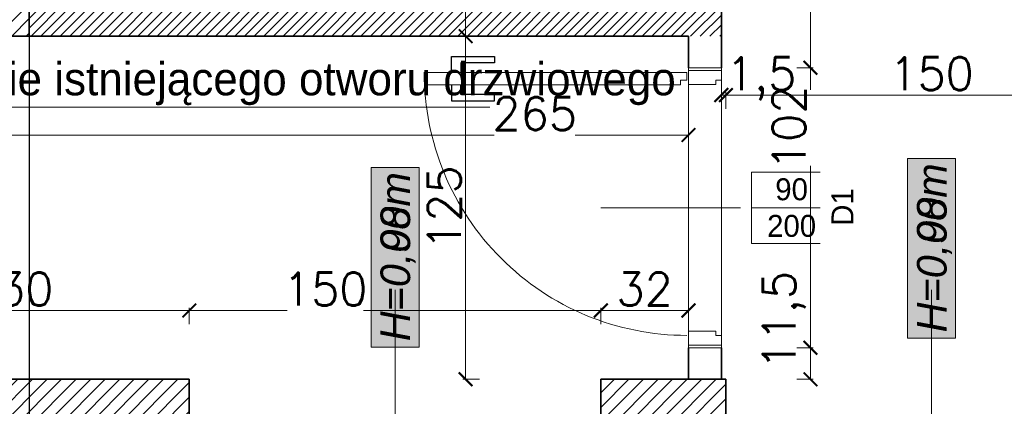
# Model space of a CAD drawing. Header units: millimetres. Extents: x -740 to 33545, y 5178 to 22494.
# Tile 164 of 256: x 10526 to 10885, y 9773 to 9914. Entities that reach past the tile are written whole.
import ezdxf
from ezdxf.lldxf.tags import DXFTag

# ---------------------------------------------------------------- set-up
doc = ezdxf.new("R2010")
doc.units = ezdxf.units.MM
doc.header["$MEASUREMENT"] = 0
doc.layers.get('Defpoints').update_dxf_attribs({"color": 252})
for name, color, linetype, lineweight in [('A_istniejące ściany', 252, 'Continuous', 35), ('A_l.przerywana', 252, 'ICAD_ISO03W100', 9), ('A_opisy', 252, 'Continuous', 15), ('A_projektowane sciany', 252, 'Continuous', 35), ('A_ściany projektowane', 252, 'Continuous', 35), ('l.przerywana', 252, 'ICAD_ISO03W100', 5), ('l.wypełnien', 252, 'Continuous', 5), ('wymiarowanie', 252, 'Continuous', 9)]:
    doc.layers.add(name, color=color, linetype=linetype, lineweight=lineweight)
doc.layers.add('stolarka', color=252, linetype='Continuous')
doc.layers.add('tabelki opis', color=252, linetype='Continuous')
doc.styles.add('ARIALL', font='GOTHIC.TTF', dxfattribs={"height": 40})
doc.styles.add('ROMANS', font='romans')
doc.styles.add('styl2', font='simplex.shx')
tags = doc.linetypes.add('ICAD_ISO03W100', pattern=[30, 12, -18]).pattern_tags.tags
tags[6:7] = [DXFTag(74, 4), DXFTag(75, 0), DXFTag(340, '0'), DXFTag(46, 1.0), DXFTag(50, 0.0), DXFTag(44, 0.0), DXFTag(45, 0.0)]
tags[4:5] = [DXFTag(74, 4), DXFTag(75, 0), DXFTag(340, '0'), DXFTag(46, 1.0), DXFTag(50, 0.0), DXFTag(44, 0.0), DXFTag(45, 0.0)]
doc.dimstyles.new('Skala 1-50', dxfattribs={"dimtxt": 12, "dimasz": 5, "dimexe": 1, "dimexo": 1, "dimgap": 1.5, "dimtad": 1, "dimdec": 1, "dimrnd": 0.5, "dimtxsty": 'styl2', "dimblk": 'ARCHTICK', "dimcen": 5, "dimadec": 0, "dimazin": 0, "dimtfac": 1, "dimtdec": 1, "dimtmove": 1, "dimatfit": 3, "dimldrblk": 'ARCHTICK', "dimfxl": 0, "dimlwd": -1, "dimlwe": -1, "dimarcsym": 0})

# ---------------------------------------------------------------- blocks, each defined once
blk = doc.blocks.new('_ArchTick')
at = {"color": 0, "linetype": 'ByBlock', "const_width": 0.15}
blk.add_lwpolyline([(-0.5, -0.5), (0.5, 0.5)], dxfattribs=at)
blk = doc.blocks.new('*D2215')
at = {"layer": 'Defpoints', "color": 0}
for p in [(10709.27, 9919.76), (10688.43, 9907.76), (10699.42, 9907.76)]:
    blk.add_point(p, dxfattribs=at)
at = {"layer": 'wymiarowanie', "color": 0}
for p, q in [((10693.43, 9919.76), (10687.43, 9919.76)), ((10688.43, 9919.76), (10688.43, 9907.76)), ((10693.43, 9907.76), (10687.43, 9907.76))]:
    blk.add_line(p, q, dxfattribs=at)
at = {"layer": 'wymiarowanie', "color": 0, "xscale": 5, "yscale": 5, "zscale": 5}
for p, rotation in [((10688.43, 9919.76), 90), ((10688.43, 9907.76), 270)]:
    blk.add_blockref('_ArchTick', p, dxfattribs=dict(at, rotation=rotation))
at = {"layer": 'wymiarowanie', "color": 0, "insert": (10680.78, 9933.67), "char_height": 12, "attachment_point": 5, "rotation": 90, "style": 'styl2'}
blk.add_mtext('12', dxfattribs=at)
blk = doc.blocks.new('*D2216')
at = {"layer": 'Defpoints', "color": 0}
for p in [(10699.42, 9907.76), (10688.43, 9782.76), (10703.32, 9782.76)]:
    blk.add_point(p, dxfattribs=at)
at = {"layer": 'wymiarowanie', "color": 0}
for p, q in [((10693.43, 9907.76), (10687.43, 9907.76)), ((10688.43, 9907.76), (10688.43, 9782.76)), ((10693.43, 9782.76), (10687.43, 9782.76))]:
    blk.add_line(p, q, dxfattribs=at)
at = {"layer": 'wymiarowanie', "color": 0, "xscale": 5, "yscale": 5, "zscale": 5}
for p, rotation in [((10688.43, 9907.76), 90), ((10688.43, 9782.76), 270)]:
    blk.add_blockref('_ArchTick', p, dxfattribs=dict(at, rotation=rotation))
at = {"layer": 'wymiarowanie', "color": 0, "insert": (10680.63, 9845.26), "char_height": 12, "attachment_point": 5, "rotation": 90, "style": 'styl2'}
blk.add_mtext('125', dxfattribs=at)
blk = doc.blocks.new('*D2480')
at = {"layer": 'Defpoints', "color": 0}
for p in [(10504.8, 9907.76), (10769.66, 9907.76), (10769.66, 9871.75)]:
    blk.add_point(p, dxfattribs=at)
at = {"layer": 'wymiarowanie', "color": 0}
for p, q in [((10504.8, 9876.75), (10504.8, 9870.75)), ((10769.66, 9876.75), (10769.66, 9870.75)), ((10504.8, 9871.75), (10698.86, 9871.75)), ((10769.66, 9871.75), (10728.38, 9871.75))]:
    blk.add_line(p, q, dxfattribs=at)
at = {"layer": 'wymiarowanie', "color": 0, "xscale": 5, "yscale": 5, "zscale": 5, "rotation": 180}
blk.add_blockref('_ArchTick', (10504.8, 9871.75), dxfattribs=at)
at = {"layer": 'wymiarowanie', "color": 0, "xscale": 5, "yscale": 5, "zscale": 5}
blk.add_blockref('_ArchTick', (10769.66, 9871.75), dxfattribs=at)
at = {"layer": 'wymiarowanie', "color": 0, "insert": (10713.62, 9879.55), "char_height": 12, "attachment_point": 5, "style": 'styl2'}
blk.add_mtext('265', dxfattribs=at)
blk = doc.blocks.new('*D2658')
at = {"layer": 'Defpoints', "color": 0}
for p in [(10587.7, 9807.81), (10457.77, 9782.76), (10587.7, 9782.76)]:
    blk.add_point(p, dxfattribs=at)
at = {"layer": 'wymiarowanie', "color": 0}
for p, q in [((10457.77, 9802.81), (10457.77, 9808.81)), ((10457.77, 9807.81), (10587.7, 9807.81)), ((10587.7, 9802.81), (10587.7, 9808.81))]:
    blk.add_line(p, q, dxfattribs=at)
at = {"layer": 'wymiarowanie', "color": 0, "xscale": 5, "yscale": 5, "zscale": 5, "rotation": 180}
blk.add_blockref('_ArchTick', (10457.77, 9807.81), dxfattribs=at)
at = {"layer": 'wymiarowanie', "color": 0, "xscale": 5, "yscale": 5, "zscale": 5}
blk.add_blockref('_ArchTick', (10587.7, 9807.81), dxfattribs=at)
at = {"layer": 'wymiarowanie', "color": 0, "insert": (10522.73, 9815.61), "char_height": 12, "attachment_point": 5, "style": 'styl2'}
blk.add_mtext('130', dxfattribs=at)
blk = doc.blocks.new('*D2659')
at = {"layer": 'Defpoints', "color": 0}
for p in [(10737.7, 9807.81), (10587.7, 9782.76), (10737.7, 9782.76)]:
    blk.add_point(p, dxfattribs=at)
at = {"layer": 'wymiarowanie', "color": 0}
for p, q in [((10587.7, 9802.81), (10587.7, 9808.81)), ((10587.7, 9807.81), (10623.32, 9807.81)), ((10737.7, 9807.81), (10651.16, 9807.81)), ((10737.7, 9802.81), (10737.7, 9808.81))]:
    blk.add_line(p, q, dxfattribs=at)
at = {"layer": 'wymiarowanie', "color": 0, "xscale": 5, "yscale": 5, "zscale": 5, "rotation": 180}
blk.add_blockref('_ArchTick', (10587.7, 9807.81), dxfattribs=at)
at = {"layer": 'wymiarowanie', "color": 0, "xscale": 5, "yscale": 5, "zscale": 5}
blk.add_blockref('_ArchTick', (10737.7, 9807.81), dxfattribs=at)
at = {"layer": 'wymiarowanie', "color": 0, "insert": (10637.24, 9815.61), "char_height": 12, "attachment_point": 5, "style": 'styl2'}
blk.add_mtext('150', dxfattribs=at)
blk = doc.blocks.new('*D2660')
at = {"layer": 'Defpoints', "color": 0}
for p in [(10769.66, 9807.81), (10737.7, 9782.76), (10769.66, 9782.76)]:
    blk.add_point(p, dxfattribs=at)
at = {"layer": 'wymiarowanie', "color": 0}
for p, q in [((10737.7, 9802.81), (10737.7, 9808.81)), ((10737.7, 9807.81), (10769.66, 9807.81)), ((10769.66, 9802.81), (10769.66, 9808.81))]:
    blk.add_line(p, q, dxfattribs=at)
at = {"layer": 'wymiarowanie', "color": 0, "xscale": 5, "yscale": 5, "zscale": 5, "rotation": 180}
blk.add_blockref('_ArchTick', (10737.7, 9807.81), dxfattribs=at)
at = {"layer": 'wymiarowanie', "color": 0, "xscale": 5, "yscale": 5, "zscale": 5}
blk.add_blockref('_ArchTick', (10769.66, 9807.81), dxfattribs=at)
at = {"layer": 'wymiarowanie', "color": 0, "insert": (10753.68, 9815.61), "char_height": 12, "attachment_point": 5, "style": 'styl2'}
blk.add_mtext('32', dxfattribs=at)
blk = doc.blocks.new('*D2773')
at = {"layer": 'Defpoints', "color": 0}
for p in [(10756.11, 9794.26), (10814.13, 9794.26), (10756.11, 9782.76)]:
    blk.add_point(p, dxfattribs=at)
at = {"layer": 'wymiarowanie', "color": 0}
for p, q in [((10809.13, 9794.26), (10815.13, 9794.26)), ((10814.13, 9782.76), (10814.13, 9794.26)), ((10809.13, 9782.76), (10815.13, 9782.76))]:
    blk.add_line(p, q, dxfattribs=at)
at = {"layer": 'wymiarowanie', "color": 0, "xscale": 5, "yscale": 5, "zscale": 5}
for p, rotation in [((10814.13, 9794.26), 90), ((10814.13, 9782.76), 270)]:
    blk.add_blockref('_ArchTick', p, dxfattribs=dict(at, rotation=rotation))
at = {"layer": 'wymiarowanie', "color": 0, "insert": (10804.54, 9804.28), "char_height": 12, "attachment_point": 5, "rotation": 90, "style": 'styl2'}
blk.add_mtext('11,5', dxfattribs=at)
blk = doc.blocks.new('*D2774')
at = {"layer": 'Defpoints', "color": 0}
for p in [(10756.11, 9896.26), (10814.13, 9896.26), (10756.11, 9794.26)]:
    blk.add_point(p, dxfattribs=at)
at = {"layer": 'wymiarowanie', "color": 0}
for p, q in [((10809.13, 9896.26), (10815.13, 9896.26)), ((10814.13, 9896.26), (10814.13, 9888.26)), ((10814.13, 9794.26), (10814.13, 9860.5)), ((10809.13, 9794.26), (10815.13, 9794.26))]:
    blk.add_line(p, q, dxfattribs=at)
at = {"layer": 'wymiarowanie', "color": 0, "xscale": 5, "yscale": 5, "zscale": 5}
for p, rotation in [((10814.13, 9896.26), 90), ((10814.13, 9794.26), 270)]:
    blk.add_blockref('_ArchTick', p, dxfattribs=dict(at, rotation=rotation))
at = {"layer": 'wymiarowanie', "color": 0, "insert": (10806.33, 9874.38), "char_height": 12, "attachment_point": 5, "rotation": 90, "style": 'styl2'}
blk.add_mtext('102', dxfattribs=at)
blk = doc.blocks.new('*D2775')
at = {"layer": 'Defpoints', "color": 0}
for p in [(10756.11, 10140.34), (10814.13, 10140.34), (10756.11, 9896.26)]:
    blk.add_point(p, dxfattribs=at)
at = {"layer": 'wymiarowanie', "color": 0}
for p, q in [((10809.13, 10140.34), (10815.13, 10140.34)), ((10814.13, 9896.26), (10814.13, 10140.34)), ((10809.13, 9896.26), (10815.13, 9896.26))]:
    blk.add_line(p, q, dxfattribs=at)
at = {"layer": 'wymiarowanie', "color": 0, "xscale": 5, "yscale": 5, "zscale": 5}
for p, rotation in [((10814.13, 10140.34), 90), ((10814.13, 9896.26), 270)]:
    blk.add_blockref('_ArchTick', p, dxfattribs=dict(at, rotation=rotation))
at = {"layer": 'wymiarowanie', "color": 0, "insert": (10806.48, 10018.3), "char_height": 12, "attachment_point": 5, "rotation": 90, "style": 'styl2'}
blk.add_mtext('244', dxfattribs=at)
blk = doc.blocks.new('*D2778')
at = {"layer": 'Defpoints', "color": 0}
for p in [(10783.28, 9886.31), (10781.66, 9782.76), (10783.28, 9782.76)]:
    blk.add_point(p, dxfattribs=at)
at = {"layer": 'wymiarowanie', "color": 0}
for p, q in [((10781.66, 9881.31), (10781.66, 9887.31)), ((10781.66, 9886.31), (10783.28, 9886.31)), ((10783.28, 9881.31), (10783.28, 9887.31))]:
    blk.add_line(p, q, dxfattribs=at)
at = {"layer": 'wymiarowanie', "color": 0, "xscale": 5, "yscale": 5, "zscale": 5}
blk.add_blockref('_ArchTick', (10781.66, 9886.31), dxfattribs=at)
at = {"layer": 'wymiarowanie', "color": 0, "xscale": 5, "yscale": 5, "zscale": 5, "rotation": 180}
blk.add_blockref('_ArchTick', (10783.28, 9886.31), dxfattribs=at)
at = {"layer": 'wymiarowanie', "color": 0, "insert": (10796.17, 9892.24), "char_height": 12, "attachment_point": 5, "style": 'styl2'}
blk.add_mtext('1,5', dxfattribs=at)
blk = doc.blocks.new('*D2779')
at = {"layer": 'Defpoints', "color": 0}
for p in [(10933.28, 9886.31), (10783.28, 9782.76), (10933.28, 9782.76)]:
    blk.add_point(p, dxfattribs=at)
at = {"layer": 'wymiarowanie', "color": 0}
for p, q in [((10783.28, 9881.31), (10783.28, 9887.31)), ((10783.28, 9886.31), (10933.28, 9886.31)), ((10933.28, 9881.31), (10933.28, 9887.31))]:
    blk.add_line(p, q, dxfattribs=at)
at = {"layer": 'wymiarowanie', "color": 0, "xscale": 5, "yscale": 5, "zscale": 5, "rotation": 180}
blk.add_blockref('_ArchTick', (10783.28, 9886.31), dxfattribs=at)
at = {"layer": 'wymiarowanie', "color": 0, "xscale": 5, "yscale": 5, "zscale": 5}
blk.add_blockref('_ArchTick', (10933.28, 9886.31), dxfattribs=at)
at = {"layer": 'wymiarowanie', "color": 0, "insert": (10858.28, 9894.11), "char_height": 12, "attachment_point": 5, "style": 'styl2'}
blk.add_mtext('150', dxfattribs=at)

msp = doc.modelspace()

# ---------------------------------------------------------------- hatches: boundary and pattern name
at = {"layer": 'A_opisy', "ltscale": 0.3}
for points in [[(10653.94, 9794.49), (10653.94, 9859.95), (10671.47, 9859.95), (10671.47, 9794.49)], [(10653.94, 9794.49), (10653.94, 9859.95), (10671.47, 9859.95), (10671.47, 9794.49)], [(10653.94, 9794.49), (10653.94, 9859.95), (10671.47, 9859.95), (10671.47, 9794.49)], [(10653.94, 9794.49), (10653.94, 9859.95), (10671.47, 9859.95), (10671.47, 9794.49)], [(10849.52, 9797.7), (10849.52, 9863.16), (10867.05, 9863.16), (10867.05, 9797.7)], [(10849.52, 9797.7), (10849.52, 9863.16), (10867.05, 9863.16), (10867.05, 9797.7)], [(10849.52, 9797.7), (10849.52, 9863.16), (10867.05, 9863.16), (10867.05, 9797.7)], [(10849.52, 9797.7), (10849.52, 9863.16), (10867.05, 9863.16), (10867.05, 9797.7)]]:
    msp.add_hatch(color=256, dxfattribs=at).paths.add_polyline_path(points)
at = {"layer": 'l.wypełnien'}
h = msp.add_hatch(dxfattribs=at)
h.set_pattern_fill('ANSI31', color=256, scale=30, style=0)
h.paths.add_polyline_path([(10179.68, 10402.52), (10279.59, 10402.52), (10279.59, 10396.52), (10273.59, 10396.52), (10273.59, 10123.69), (10279.59, 10126.48), (10279.59, 10017.29), (10316.23, 10017.29), (10316.23, 9992.74), (10279.59, 9992.74), (10279.59, 9927.76), (10254.19, 9927.76), (10254.19, 10359.34), (10179.68, 10359.34)])
h.paths.add_polyline_path([(10260.11, 10246.37), (10272.71, 10246.37), (10272.71, 10279.87), (10260.11, 10279.87)], flags=24)
h.paths.add_polyline_path([(10504.8, 10309.84), (10504.8, 10297.84), (10504.8, 10254.75), (10504.8, 10017.29), (10504.8, 9992.74), (10504.8, 9927.76), (10529.35, 9927.76), (10529.35, 10281.34), (10542.35, 10281.34), (10542.35, 10359.34), (10636.35, 10359.34), (10635.51, 10402.52), (10504.8, 10402.52), (10504.8, 10396.52)])
h.paths.add_polyline_path([(10504.8, 10396.52), (10510.8, 10396.52), (10510.8, 10309.84), (10504.8, 10309.84)], flags=16)
h.paths.add_polyline_path([(10504.8, 10392.52), (10504.8, 10309.84), (10510.8, 10309.84), (10510.8, 10396.52), (10504.8, 10396.52)], flags=0)
h.paths.add_polyline_path([(10515.95, 10326.34), (10515.95, 10347.34), (10530.35, 10347.34), (10530.35, 10326.34)], flags=16)
h.paths.add_polyline_path([(10515.95, 10347.34), (10515.95, 10326.34), (10530.35, 10326.34), (10530.35, 10347.34)], flags=0)
h.paths.add_polyline_path([(10515.95, 10297.84), (10515.95, 10293.34), (10530.35, 10293.34), (10530.35, 10314.34), (10515.95, 10314.34), (10515.95, 10309.84)], flags=16)
h.paths.add_polyline_path([(10515.95, 10297.84), (10515.95, 10309.84), (10515.95, 10314.34), (10530.35, 10314.34), (10530.35, 10293.34), (10515.95, 10293.34)], flags=0)
h.paths.add_polyline_path([(10504.8, 10254.75), (10504.8, 10297.84), (10510.8, 10297.84), (10510.8, 10254.75)], flags=16)
h.paths.add_polyline_path([(10510.8, 10254.75), (10510.8, 10297.84), (10504.8, 10297.84), (10504.8, 10259.75), (10504.8, 10254.75)], flags=0)
h.paths.add_polyline_path([(10504.8, 10297.84), (10510.8, 10297.84), (10510.8, 10309.84), (10504.8, 10309.84)], flags=16)
h.paths.add_polyline_path([(10504.8, 10309.84), (10510.8, 10309.84), (10510.8, 10297.84), (10504.8, 10297.84)], flags=0)
h.paths.add_polyline_path([(10510.8, 10309.84), (10515.95, 10309.84), (10515.95, 10297.84), (10510.8, 10297.84)], flags=16)
h.paths.add_polyline_path([(10510.84, 10326.02), (10523.45, 10326.02), (10523.45, 10359.52), (10510.84, 10359.52)], flags=8)
h.paths.add_polyline_path([(10510.84, 10326.02), (10523.45, 10326.02), (10523.45, 10359.52), (10510.84, 10359.52)], flags=8)
h.paths.add_polyline_path([(9506.72, 10359.34), (9506.72, 10402.52), (9858.19, 10402.52), (9858.19, 10359.34)])
h.paths.add_polyline_path([(10000.19, 10359.34), (10089.09, 10359.34), (10089.09, 10402.52), (10000.19, 10402.52)])
h.paths.add_polyline_path([(10273.59, 10123.69), (10273.59, 10396.52), (10279.59, 10396.52), (10279.59, 10359.34), (10279.59, 10126.48)])
h.paths.add_polyline_path([(10372.72, 9992.74), (10372.72, 10017.29), (10316.23, 10017.29), (10316.23, 9992.74)])
h.paths.add_polyline_path([(9858.19, 10359.34), (9858.19, 10402.52), (9878.19, 10402.52), (9878.19, 10359.34)])
h.paths.add_polyline_path([(10000.19, 10359.34), (10000.19, 10402.52), (9980.19, 10402.52), (9980.19, 10359.34)])
h.paths.add_polyline_path([(10279.59, 9907.76), (10279.59, 9927.76), (10254.19, 9927.76), (10254.19, 9907.76)])
h.paths.add_polyline_path([(10529.35, 9907.76), (10529.35, 9927.76), (10504.8, 9927.76), (10504.8, 9907.76)])
h.paths.add_polyline_path([(10494.8, 10017.29), (10494.8, 9992.74), (10504.8, 9992.74), (10504.8, 10017.29)])
h = msp.add_hatch(dxfattribs=at)
h.set_pattern_fill('ANSI31', color=256, scale=30, style=0)
h.paths.add_polyline_path([(10913.66, 10402.52), (10997.39, 10402.52), (11117.42, 10402.52), (11176.61, 10402.52), (11176.61, 10401.46), (11164.43, 10401.46), (11164.43, 10399.14), (11180.1, 10399.14), (11180.1, 10402.52), (11291.35, 10402.52), (11291.35, 10359.34), (11212.91, 10359.34), (11212.91, 10281.34), (11174.51, 10281.34), (11174.51, 10359.34), (11117.42, 10359.34), (10913.66, 10359.34)])
h.paths.add_polyline_path([(11186.51, 10326.34), (11186.51, 10347.34), (11200.91, 10347.34), (11200.91, 10326.34)], flags=16)
h.paths.add_polyline_path([(11186.51, 10326.34), (11186.51, 10347.34), (11200.91, 10347.34), (11200.91, 10326.34)], flags=0)
h.paths.add_polyline_path([(11186.51, 10293.34), (11186.51, 10314.34), (11200.91, 10314.34), (11200.91, 10293.34)], flags=16)
h.paths.add_polyline_path([(11186.51, 10293.34), (11186.51, 10314.34), (11200.91, 10314.34), (11200.91, 10293.34)], flags=0)
h.paths.add_polyline_path([(11234.13, 9739.58), (11234.13, 9782.76), (11199.91, 9782.76), (11199.91, 9812.76), (11174.51, 9812.76), (11174.51, 9782.76), (11128.02, 9782.76), (11128.02, 9739.58)])
h.paths.add_polyline_path([(10477.77, 9782.76), (10504.8, 9782.76), (10504.8, 9762.76), (10529.35, 9762.99), (10529.35, 9782.76), (10587.7, 9782.76), (10587.7, 9739.58), (10477.77, 9739.58)])
h.paths.add_polyline_path([(10783.28, 9739.58), (10783.28, 9782.76), (10737.7, 9782.76), (10737.7, 9739.58)])
h.paths.add_polyline_path([(10978.02, 9739.58), (10978.02, 9782.76), (10933.28, 9782.76), (10933.28, 9739.58)])
h.paths.add_polyline_path([(10769.66, 10359.34), (10771.66, 10359.34), (10771.66, 10402.52), (10736.26, 10402.52), (10736.26, 10359.34)])
h.paths.add_polyline_path([(10457.77, 9739.58), (10457.77, 9782.76), (10477.77, 9782.76), (10477.77, 9739.58), (10470.93, 9739.58)])
h.paths.add_polyline_path([(10771.66, 10359.34), (10771.66, 10402.52), (10791.66, 10402.52), (10791.66, 10359.34)])
h.paths.add_polyline_path([(10913.66, 10359.34), (10913.66, 10402.52), (10893.66, 10402.52), (10893.66, 10359.34)])
h.paths.add_polyline_path([(10504.8, 9762.76), (10504.8, 9782.76), (10529.35, 9782.76), (10529.35, 9762.99)])
h = msp.add_hatch(dxfattribs=at)
h.set_pattern_fill('ANSI31', color=256, scale=20, style=0)
h.paths.add_polyline_path([(10529.35, 9907.76), (10529.35, 9919.76), (10649.35, 9919.76), (10729.35, 9919.76), (10769.66, 9919.76), (10769.66, 10140.34), (10781.66, 10140.34), (10781.66, 9907.76)])
h.paths.add_polyline_path([(10719.66, 10264.34), (10719.66, 10252.34), (10769.66, 10252.34), (10769.66, 10242.34), (10781.66, 10242.34), (10781.66, 10359.34), (10769.66, 10359.34), (10769.66, 10264.34)])

# ---------------------------------------------------------------- linework, layer by layer
at = {"layer": 'A_istniejące ściany'}
for points in [[(10529.35, 9907.76), (10529.35, 10281.34)], [(10587.7, 9739.58), (10587.7, 9782.76)], [(10783.28, 9782.76), (10737.7, 9782.76)], [(10737.7, 9782.76), (10737.7, 9739.58)], [(10783.28, 9739.58), (10783.28, 9782.76)]]:
    msp.add_lwpolyline(points, dxfattribs=at)
at = {"layer": 'A_istniejące ściany', "linetype": 'Continuous'}
msp.add_lwpolyline([(10587.7, 9782.76), (10504.8, 9782.76)], dxfattribs=at)
at = {"layer": 'A_l.przerywana', "ltscale": 0.3}
msp.add_lwpolyline([(10769.66, 9794.26), (10781.66, 9794.26), (10781.66, 9896.26), (10769.66, 9896.26)], close=True, dxfattribs=at)
at = {"layer": 'A_opisy'}
for p, q in [((10737.66, 9845.26), (10792.66, 9845.26)), ((10662.7, 9681.91), (10662.7, 9815.38)), ((10858.28, 9681.91), (10858.28, 9815.38))]:
    msp.add_line(p, q, dxfattribs=at)
at = {"layer": 'A_opisy', "ltscale": 0.3}
for points in [[(10653.94, 9794.49), (10653.94, 9859.95), (10671.47, 9859.95), (10671.47, 9794.49)], [(10653.94, 9794.49), (10653.94, 9859.95), (10671.47, 9859.95), (10671.47, 9794.49)], [(10653.94, 9794.49), (10653.94, 9859.95), (10671.47, 9859.95), (10671.47, 9794.49)], [(10653.94, 9794.49), (10653.94, 9859.95), (10671.47, 9859.95), (10671.47, 9794.49)], [(10849.52, 9797.7), (10849.52, 9863.16), (10867.05, 9863.16), (10867.05, 9797.7)], [(10849.52, 9797.7), (10849.52, 9863.16), (10867.05, 9863.16), (10867.05, 9797.7)], [(10849.52, 9797.7), (10849.52, 9863.16), (10867.05, 9863.16), (10867.05, 9797.7)], [(10849.52, 9797.7), (10849.52, 9863.16), (10867.05, 9863.16), (10867.05, 9797.7)]]:
    msp.add_lwpolyline(points, close=True, dxfattribs=at)
at = {"layer": 'A_projektowane sciany'}
for p, q in [((10781.66, 9896.26), (10781.66, 10140.34)), ((10769.66, 9896.26), (10769.66, 9907.76)), ((10769.66, 9896.26), (10769.66, 9907.76)), ((10769.66, 9782.76), (10769.66, 9794.26)), ((10769.66, 9782.76), (10769.66, 9794.26)), ((10781.66, 9782.76), (10781.66, 9794.26))]:
    msp.add_line(p, q, dxfattribs=at)
at = {"layer": 'A_ściany projektowane'}
msp.add_lwpolyline([(10504.8, 9907.76), (10769.66, 9907.76)], dxfattribs=at)
at = {"layer": 'l.przerywana', "lineweight": 30, "ltscale": 0.3}
msp.add_lwpolyline([(10504.8, 9927.76), (10529.35, 9927.76), (10529.35, 9762.99), (10504.8, 9762.76)], close=True, dxfattribs=at)
at = {"layer": 'stolarka'}
for points in [[(10683.23, 9894.51), (10683.23, 9900.31), (10698.9, 9900.31), (10698.9, 9897.99), (10686.71, 9897.99), (10686.71, 9894.51)], [(10683.23, 9889.99), (10683.23, 9884.19), (10698.9, 9884.19), (10698.9, 9886.51), (10686.71, 9886.51), (10686.71, 9889.99)]]:
    msp.add_lwpolyline(points, dxfattribs=at)
at = {"layer": 'stolarka', "lineweight": 9}
for points in [[(10769.08, 9891.73), (10769.08, 9894.51), (10673.32, 9894.51), (10673.33, 9893.01), (10674.48, 9892.83), (10674.48, 9889.99), (10766.78, 9889.99), (10766.78, 9891.73), (10769.08, 9891.73)], [(10779.68, 9890.21), (10779.68, 9891.73), (10781.66, 9891.73), (10781.66, 9895.26), (10769.66, 9895.26), (10769.66, 9890.21), (10779.68, 9890.21)], [(10779.68, 9800.26), (10779.68, 9798.75), (10781.66, 9798.75), (10781.66, 9795.21), (10769.66, 9795.21), (10769.66, 9800.26), (10779.68, 9800.26)]]:
    msp.add_lwpolyline(points, dxfattribs=at)
at = {"layer": 'stolarka', "linetype": 'ICAD_ISO03W100', "lineweight": 13, "ltscale": 0.3}
msp.add_arc((10769.08, 9894.51), 95.77, 179.9469, 269.9997, dxfattribs=at)
at = {"layer": 'wymiarowanie'}
msp.add_line((10433.57, 9881.87), (10697.23, 9881.87), dxfattribs=at)

# ---------------------------------------------------------------- texts
at = {"layer": 'A_opisy', "ltscale": 0.3, "char_height": 10.8, "width": 109.7533, "attachment_point": 1, "rotation": 90, "style": 'ARIALL'}
for s, insert in [('{\\fArial|b0|i1|c238|p34;H=0,00m}', (10657.39, 9796.6)), ('{\\fArial|b0|i1|c238|p34;H=0,98m}', (10657.39, 9796.6)), ('{\\fArial|b0|i1|c238|p34;H=0,00m}', (10852.97, 9799.82)), ('{\\fArial|b0|i1|c238|p34;H=0,98m}', (10852.97, 9799.82))]:
    msp.add_mtext(s, dxfattribs=dict(at, insert=insert))
at = {"layer": 'tabelki opis', "insert": (10293.28, 9856.4), "char_height": 10.24, "width": 164.736, "attachment_point": 1}
msp.add_mtext('\\pi42.59584;{\\fCentury Gothic|b0|i1|c238|p34;WIATROŁAP}', dxfattribs=at)
at = {"layer": 'wymiarowanie', "linetype": 'Continuous', "insert": (10765.03, 9898.22), "char_height": 12, "width": 327.6277, "attachment_point": 3, "style": 'ROMANS'}
msp.add_mtext('{\\fCentury Gothic|b0|i0|c238|p0;Poszerzenie istniejącego otworu }{\\fCentury Gothic|b0|i0|c238|p0;drzwiowego }', dxfattribs=at)

# ---------------------------------------------------------------- dimensions: what is measured, and where the dimension line sits
at = {"layer": 'wymiarowanie'}
for base, p1, p2, picture, middle in [((10814.13, 10140.34), (10756.11, 9896.26), (10756.11, 10140.34), '*D2775', (10806.48, 10018.3)), ((10688.43, 9782.76), (10699.42, 9907.76), (10703.32, 9782.76), '*D2216', (10680.63, 9845.26))]:
    dim = msp.add_linear_dim(base=base, p1=p1, p2=p2, angle=90, dimstyle='Skala 1-50', dxfattribs=at)
    dim.commit()
    dim.dimension.update_dxf_attribs({"geometry": picture, "text_midpoint": middle})
for base, p1, p2, picture, middle in [((10688.43, 9907.76), (10709.27, 9919.76), (10699.42, 9907.76), '*D2215', (10688.43, 9933.67)), ((10814.13, 9794.26), (10756.11, 9782.76), (10756.11, 9794.26), '*D2773', (10812.74, 9804.28))]:
    dim = msp.add_linear_dim(base=base, p1=p1, p2=p2, angle=90, dimstyle='Skala 1-50', dxfattribs=at)
    dim.commit()
    dim.dimension.update_dxf_attribs({"geometry": picture, "text_midpoint": middle, "dimtype": 160})
for base, p1, p2, picture, middle in [((10769.66, 9871.75), (10504.8, 9907.76), (10769.66, 9907.76), '*D2480', (10713.62, 9871.75)), ((10737.7, 9807.81), (10587.7, 9782.76), (10737.7, 9782.76), '*D2659', (10637.24, 9807.81))]:
    dim = msp.add_linear_dim(base=base, p1=p1, p2=p2, dimstyle='Skala 1-50', dxfattribs=at)
    dim.commit()
    dim.dimension.update_dxf_attribs({"geometry": picture, "text_midpoint": middle, "dimtype": 160})
for base, p1, p2, picture, middle in [((10587.7, 9807.81), (10457.77, 9782.76), (10587.7, 9782.76), '*D2658', (10522.73, 9815.61)), ((10769.66, 9807.81), (10737.7, 9782.76), (10769.66, 9782.76), '*D2660', (10753.68, 9815.61))]:
    dim = msp.add_linear_dim(base=base, p1=p1, p2=p2, dimstyle='Skala 1-50', dxfattribs=at)
    dim.commit()
    dim.dimension.update_dxf_attribs({"geometry": picture, "text_midpoint": middle})

# ---------------------------------------------------------------- next in the draw order: texts
at = {"layer": 'A_opisy', "ltscale": 0.3, "insert": (10805.66, 9845.26), "char_height": 8, "width": 26, "attachment_point": 5, "bg_fill": 2}
msp.add_mtext('\\pi3.19200;{\\fCentury Gothic|b0|i0|c238|p0;90}\\P{\\fCentury Gothic|b0|i0|c238|p0;200}', dxfattribs=at)

# ---------------------------------------------------------------- next in the draw order: linework, layer by layer
at = {"layer": 'A_opisy', "ltscale": 0.3}
for points in [[(10818.66, 9858.26), (10792.66, 9858.26), (10792.66, 9845.26), (10818.66, 9845.26)], [(10818.66, 9845.26), (10792.66, 9845.26), (10792.66, 9832.26), (10818.66, 9832.26)]]:
    msp.add_lwpolyline(points, close=True, dxfattribs=at)
at = {"layer": 'A_opisy', "lineweight": 30, "ltscale": 0.3}
msp.add_lwpolyline([(10818.66, 9832.26), (10818.66, 9858.26), (10831.66, 9858.26), (10831.66, 9832.26)], close=True, dxfattribs=at)

# ---------------------------------------------------------------- next in the draw order: dimensions: what is measured, and where the dimension line sits
at = {"layer": 'wymiarowanie'}
dim = msp.add_linear_dim(base=(10783.28, 9886.31), p1=(10781.66, 9782.76), p2=(10783.28, 9782.76), dimstyle='Skala 1-50', dxfattribs=at)
dim.commit()
dim.dimension.update_dxf_attribs({"geometry": '*D2778', "text_midpoint": (10796.17, 9884.04), "dimtype": 160})

# ---------------------------------------------------------------- next in the draw order: texts
at = {"layer": 'A_opisy', "ltscale": 0.3, "insert": (10825.78, 9845.52), "char_height": 8, "width": 26, "attachment_point": 5, "rotation": 90, "bg_fill": 2}
msp.add_mtext('{\\fCentury Gothic|b0|i0|c238|p0;D1}', dxfattribs=at)

# ---------------------------------------------------------------- next in the draw order: dimensions: what is measured, and where the dimension line sits
at = {"layer": 'wymiarowanie'}
dim = msp.add_linear_dim(base=(10933.28, 9886.31), p1=(10783.28, 9782.76), p2=(10933.28, 9782.76), dimstyle='Skala 1-50', dxfattribs=at)
dim.commit()
dim.dimension.update_dxf_attribs({"geometry": '*D2779', "text_midpoint": (10858.28, 9894.11)})
dim = msp.add_linear_dim(base=(10814.13, 9896.26), p1=(10756.11, 9794.26), p2=(10756.11, 9896.26), angle=90, dimstyle='Skala 1-50', dxfattribs=at)
dim.commit()
dim.dimension.update_dxf_attribs({"geometry": '*D2774', "text_midpoint": (10814.13, 9874.38), "dimtype": 160})

doc.saveas('drawing.dxf')
